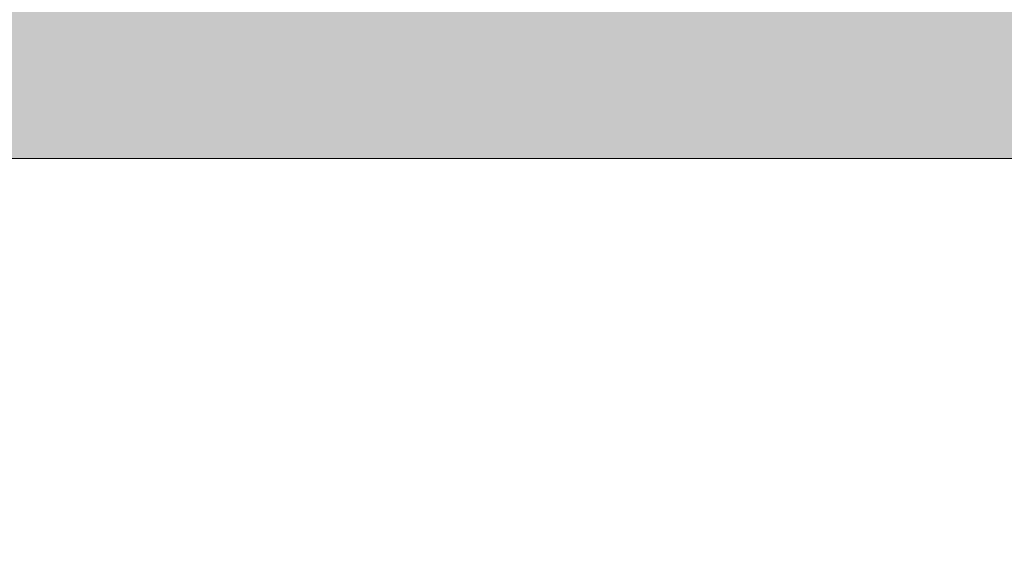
# Model space of a CAD drawing. Header units: millimetres. Extents: x 119219 to 750800, y -8933 to 168688.
# Tile 75 of 115: x 522194 to 522824, y 3700 to 4039. Entities that reach past the tile are written whole.
import ezdxf

# ---------------------------------------------------------------- set-up
doc = ezdxf.new("R2010")
doc.units = ezdxf.units.MM
doc.header["$MEASUREMENT"] = 0
doc.layers.add('0_Ном._пера__1', color=7, linetype='Continuous', lineweight=0)

msp = doc.modelspace()

# ---------------------------------------------------------------- hatches: boundary and pattern name
at = {"layer": '0_Ном._пера__1', "linetype": 'Continuous', "lineweight": 0}
h = msp.add_hatch(dxfattribs=at)
h.set_pattern_fill('Железобетон__project__ув_3A', style=0, pattern_type=2)
h.set_pattern_definition([(45, (0, 0), (-56.568542, 56.568542), []), (45, (-28.284, 28.284), (-56.568542, 56.568542), [60, -20, 0, -20])])
h.paths.add_polyline_path([(521188.402, 4150.002), (526318.867, 4150.002), (526318.867, 3950.002), (521439.082, 3950.002), (521439.082, 3700.002), (510948.697, 3700.002), (510948.697, 3900), (521188.401, 3900.002)])

# ---------------------------------------------------------------- linework, layer by layer
at = {"layer": '0_Ном._пера__1', "color": 7, "linetype": 'Continuous', "lineweight": 5}
msp.add_line((521439.082, 3950.002), (526118.867, 3950.002), dxfattribs=at)
at = {"layer": '0_Ном._пера__1', "color": 7, "linetype": 'Continuous', "lineweight": 0, "flags": 128}
msp.add_lwpolyline([(521188.402, 4150.002), (526318.867, 4150.002), (526318.867, 3950.002), (521439.082, 3950.002), (521439.082, 3700.002), (510948.697, 3700.002), (510948.697, 3900), (521188.401, 3900.002)], close=True, dxfattribs=at)

doc.saveas('drawing.dxf')
